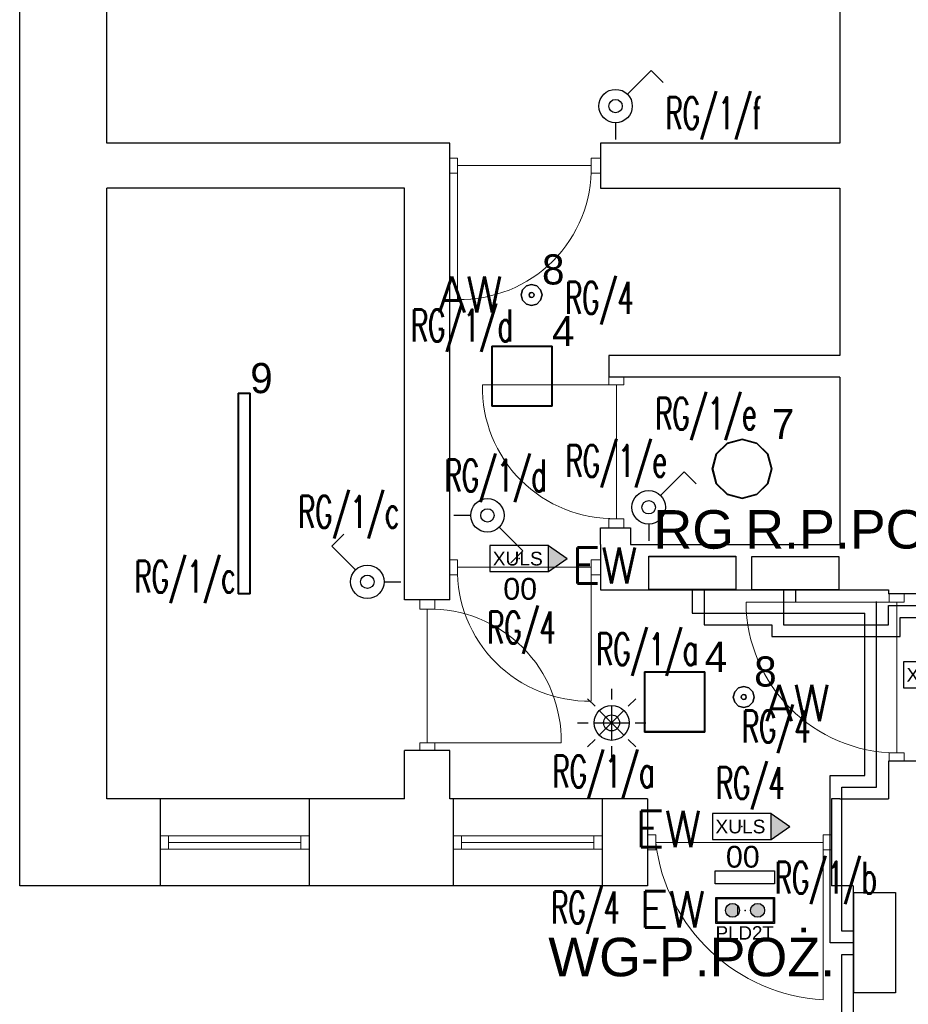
# Model space of a CAD drawing. Header units: millimetres. Extents: x 2260 to 32334, y -33324 to 11762.
# Tile 29 of 79: x 2801 to 3332, y 6674 to 7262. Entities that reach past the tile are written whole.
import ezdxf
from ezdxf.enums import TextEntityAlignment as Align

# ---------------------------------------------------------------- set-up
doc = ezdxf.new("R2010")
doc.units = ezdxf.units.MM
for name, color, linetype in [('_HYBRYD_AW_TERM_AT', 1, 'Continuous'), ('_HYBRYD_EW_AT', 1, 'Continuous'), ('DLX_BLD0_LUM', 142, 'Continuous'), ('DLX_BLD0_LUMKEY_IDX', 142, 'Continuous'), ('DLX_BLD1_LUM', 142, 'Continuous'), ('DLX_BLD1_LUMKEY_IDX', 142, 'Continuous'), ('E_gniazda wtyczkowe i siła', 1, 'Continuous'), ('EL_OS_Adres_Opraw', 7, 'Continuous'), ('EL_OSPRZĘT OŚW.', 142, 'Continuous')]:
    doc.layers.add(name, color=color, linetype=linetype)
doc.layers.add('stolarka', color=3, linetype='Continuous', lineweight=9)
doc.layers.add('ściany nośne', color=1, linetype='Continuous', lineweight=25)
doc.styles.add('ADESK1', font='romans', dxfattribs={"oblique": 15})
doc.styles.add('HYBRYDopis', font='arial.ttf', dxfattribs={"height": 15})
doc.styles.add('KO', font='simplex.shx')
doc.styles.get("Standard").update_dxf_attribs({"font": 'arial.ttf'})
doc.styles.add('TableTextStyle', font='txt')

# ---------------------------------------------------------------- blocks, each defined once
blk = doc.blocks.new('*U9')
at = {"layer": '_HYBRYD_AW_TERM_AT'}
h = blk.add_hatch(color=256, dxfattribs=at)
h.paths.add_polyline_path([(-175, 77.5), (-175, -77.5), (175, -77.5), (175, 77.5)])
h.paths.add_polyline_path([(-168, 70.5), (-168, -70.5), (168, -70.5), (168, 70.5)], flags=16)
h = blk.add_hatch(color=256, dxfattribs=at)
h.dxf.hatch_style = 1
h.paths.add_polyline_path([(-34, 0.4, 1), (-117.4, 0.4, 1)])
h = blk.add_hatch(color=256, dxfattribs=at)
h.dxf.hatch_style = 1
h.paths.add_polyline_path([(116, 0.4, 1), (32.6, 0.4, 1)])
blk.add_line((-43, -25), (-43, 25), dxfattribs=at)
for points in [[(-175, 77.5), (175, 77.5), (175, -77.5), (-175, -77.5)], [(-168, 70.5), (168, 70.5), (168, -70.5), (-168, -70.5)]]:
    blk.add_lwpolyline(points, close=True, dxfattribs=at)
for centre in [(-75.7, 0.4), (74.3, 0.4)]:
    blk.add_circle(centre, 41.7, dxfattribs=at)
blk.add_point((0, 0), dxfattribs=at)
at = {"layer": '_HYBRYD_AW_TERM_AT', "style": 'HYBRYDopis'}
blk.add_text('PLD2T', height=80, dxfattribs=at).set_placement((-176.7, -174.3))
blk = doc.blocks.new('A$C79356FD1')
at = {"ltscale": 0.5}
blk.add_line((0, 0.5, -66), (0, 0, -66), dxfattribs=at)
blk = doc.blocks.new('PIR czujka 360')
at = {"layer": 'DLX_BLD0_LUM', "lineweight": -3}
for p, q in [((321553.3, -700568.2), (321553.3, -700632.1)), ((321454.3, -700673.1), (321409, -700627.9)), ((321553.3, -700667.6), (321553.3, -700876.7)), ((321652.2, -700673.1), (321697.5, -700627.9)), ((321553.3, -700772.1), (321479.3, -700698.2)), ((321553.3, -700772.1), (321627.2, -700698.2)), ((321349.3, -700772.1), (321413.3, -700772.1)), ((321448.7, -700772.1), (321657.8, -700772.1)), ((321553.3, -700772.1), (321479.3, -700846.1)), ((321553.3, -700772.1), (321627.2, -700846.1)), ((321693.2, -700772.1), (321757.2, -700772.1)), ((321454.3, -700871.1), (321409, -700916.3)), ((321652.2, -700871.1), (321697.5, -700916.3)), ((321553.3, -700912.1), (321553.3, -700976.1))]:
    blk.add_line(p, q, dxfattribs=at)
for radius in [104.6, 47.7]:
    blk.add_circle((321553.3, -700772.1), radius, dxfattribs=at)
blk = doc.blocks.new('XULS_AT')
at = {"layer": '_HYBRYD_EW_AT'}
h = blk.add_hatch(color=256, dxfattribs=at)
h.dxf.hatch_style = 1
h.paths.add_polyline_path([(-174.5, -77.5), (-174.5, 77.5), (175.5, 77.5), (175.5, 77.5), (288.4, 0.1), (175.5, -77.5), (175.5, -77.5)])
h.paths.add_polyline_path([(175.5, 77.5), (175.5, 77.5), (-174.5, 77.5), (-174.5, -77.5), (175.5, -77.5)], flags=17)
blk.add_point((0.5, 0))
for p in [(175.5, 77.5), (175.5, -77.5)]:
    blk.add_line(p, (288.4, 0.1), dxfattribs=at)
blk.add_lwpolyline([(175.5, 77.5), (-174.5, 77.5), (-174.5, -77.5), (175.5, -77.5)], close=True, dxfattribs=at)
blk.add_text('XULS', height=81.9, dxfattribs=at).set_placement((-156.8, -41.2))

msp = doc.modelspace()

# ---------------------------------------------------------------- linework, layer by layer
at = {"layer": 'DLX_BLD0_LUM'}
msp.add_lwpolyline([(3217.037, 6753.268), (3252.419, 6753.268), (3252.419, 6745.548), (3217.037, 6745.548)], close=True, dxfattribs=at)
for points in [[(3083.593, 7030.918, 0), (3083.593, 7066.918, 0)], [(3083.593, 7066.918, 0), (3083.593, 7066.918, 0)], [(3083.593, 7066.918, 0), (3083.593, 7030.918, 0)], [(3083.593, 7066.918, 0), (3119.593, 7066.918, 0)], [(3119.593, 7066.918, 0), (3083.593, 7066.918, 0)], [(3083.593, 7066.918, 0), (3083.593, 7066.918, 0)], [(3083.593, 7066.918, 0), (3083.593, 7030.918, 0)], [(3119.593, 7066.918, 0), (3083.593, 7066.918, 0)], [(3083.593, 7030.918, 0), (3083.593, 7066.918, 0)], [(3083.593, 7066.918, 0), (3119.593, 7066.918, 0)], [(3083.843, 7066.668, 0), (3083.843, 7031.168, 0)], [(3119.343, 7066.668, 0), (3083.843, 7066.668, 0)], [(3083.843, 7031.168, 0), (3083.843, 7066.668, 0)], [(3083.843, 7066.668, 0), (3119.343, 7066.668, 0)], [(3119.343, 7031.168, 0), (3119.343, 7066.668, 0)], [(3119.343, 7066.668, 0), (3119.343, 7031.168, 0)], [(3119.593, 7066.918, 0), (3119.593, 7030.918, 0)], [(3119.593, 7030.918, 0), (3119.593, 7066.918, 0)], [(3119.593, 7066.918, 0), (3119.593, 7066.918, 0)], [(3119.593, 7066.918, 0), (3119.593, 7066.918, 0)], [(3119.593, 7030.918, 0), (3119.593, 7066.918, 0)], [(3119.593, 7066.918, 0), (3119.593, 7030.918, 0)], [(2932.023, 6918.78, 0), (2932.023, 7038.78, 0)], [(2932.023, 7038.78, 0), (2932.023, 7038.78, 0)], [(2932.023, 7038.78, 0), (2932.023, 6918.78, 0)], [(2932.023, 7038.78, 0), (2939.223, 7038.78, 0)], [(2939.223, 7038.78, 0), (2932.023, 7038.78, 0)], [(2932.023, 7038.78, 0), (2932.023, 7038.78, 0)], [(2932.023, 7038.78, 0), (2932.023, 6918.78, 0)], [(2939.223, 7038.78, 0), (2932.023, 7038.78, 0)], [(2932.023, 6918.78, 0), (2932.023, 7038.78, 0)], [(2932.023, 7038.78, 0), (2939.223, 7038.78, 0)], [(2932.273, 7038.53, 0), (2932.273, 6919.03, 0)], [(2938.973, 7038.53, 0), (2932.273, 7038.53, 0)], [(2932.273, 6919.03, 0), (2932.273, 7038.53, 0)], [(2932.273, 7038.53, 0), (2938.973, 7038.53, 0)], [(2938.973, 6919.03, 0), (2938.973, 7038.53, 0)], [(2938.973, 7038.53, 0), (2938.973, 6919.03, 0)], [(2939.223, 7038.78, 0), (2939.223, 6918.78, 0)], [(2939.223, 6918.78, 0), (2939.223, 7038.78, 0)], [(2939.223, 7038.78, 0), (2939.223, 7038.78, 0)], [(2939.223, 7038.78, 0), (2939.223, 7038.78, 0)], [(2939.223, 6918.78, 0), (2939.223, 7038.78, 0)], [(2939.223, 7038.78, 0), (2939.223, 6918.78, 0)], [(3119.593, 7030.918, 0), (3083.593, 7030.918, 0)], [(3083.593, 7030.918, 0), (3083.593, 7030.918, 0)], [(3083.593, 7030.918, 0), (3119.593, 7030.918, 0)], [(3083.593, 7030.918, 0), (3083.593, 7030.918, 0)], [(3083.593, 7030.918, 0), (3119.593, 7030.918, 0)], [(3119.593, 7030.918, 0), (3083.593, 7030.918, 0)], [(3083.843, 7031.168, 0), (3119.343, 7031.168, 0)], [(3119.343, 7031.168, 0), (3083.843, 7031.168, 0)], [(3119.593, 7030.918, 0), (3119.593, 7030.918, 0)], [(3119.593, 7030.918, 0), (3119.593, 7030.918, 0)], [(3217.646, 7002.442, 0), (3224.162, 7008.958, 0)], [(3224.162, 7008.958, 0), (3217.646, 7002.442, 0)], [(3224.162, 7008.958, 0), (3217.646, 7002.442, 0)], [(3217.646, 7002.442, 0), (3224.162, 7008.958, 0)], [(3224.287, 7008.741, 0), (3217.863, 7002.318, 0)], [(3217.863, 7002.318, 0), (3224.287, 7008.741, 0)], [(3224.162, 7008.958, 0), (3233.062, 7011.343, 0)], [(3233.062, 7011.343, 0), (3224.162, 7008.958, 0)], [(3233.062, 7011.343, 0), (3224.162, 7008.958, 0)], [(3224.162, 7008.958, 0), (3233.062, 7011.343, 0)], [(3224.162, 7008.958, 0), (3224.162, 7008.958, 0)], [(3224.162, 7008.958, 0), (3224.162, 7008.958, 0)], [(3233.062, 7011.092, 0), (3224.287, 7008.741, 0)], [(3224.287, 7008.741, 0), (3233.062, 7011.092, 0)], [(3233.062, 7011.343, 0), (3233.062, 7011.343, 0)], [(3233.062, 7011.343, 0), (3241.962, 7008.958, 0)], [(3241.962, 7008.958, 0), (3233.062, 7011.343, 0)], [(3233.062, 7011.343, 0), (3233.062, 7011.343, 0)], [(3241.962, 7008.958, 0), (3233.062, 7011.343, 0)], [(3233.062, 7011.343, 0), (3241.962, 7008.958, 0)], [(3241.837, 7008.741, 0), (3233.062, 7011.092, 0)], [(3233.062, 7011.092, 0), (3241.837, 7008.741, 0)], [(3248.26, 7002.318, 0), (3241.837, 7008.741, 0)], [(3241.837, 7008.741, 0), (3248.26, 7002.318, 0)], [(3241.962, 7008.958, 0), (3241.962, 7008.958, 0)], [(3241.962, 7008.958, 0), (3248.477, 7002.442, 0)], [(3248.477, 7002.442, 0), (3241.962, 7008.958, 0)], [(3241.962, 7008.958, 0), (3241.962, 7008.958, 0)], [(3248.477, 7002.442, 0), (3241.962, 7008.958, 0)], [(3241.962, 7008.958, 0), (3248.477, 7002.442, 0)], [(3215.262, 6993.542, 0), (3217.646, 7002.442, 0)], [(3217.646, 7002.442, 0), (3215.262, 6993.542, 0)], [(3217.646, 7002.442, 0), (3215.262, 6993.542, 0)], [(3215.262, 6993.542, 0), (3217.646, 7002.442, 0)], [(3217.863, 7002.318, 0), (3215.512, 6993.542, 0)], [(3215.512, 6993.542, 0), (3217.863, 7002.318, 0)], [(3217.646, 7002.442, 0), (3217.646, 7002.442, 0)], [(3217.646, 7002.442, 0), (3217.646, 7002.442, 0)], [(3250.612, 6993.542, 0), (3248.26, 7002.318, 0)], [(3248.26, 7002.318, 0), (3250.612, 6993.542, 0)], [(3248.477, 7002.442, 0), (3248.477, 7002.442, 0)], [(3248.477, 7002.442, 0), (3250.862, 6993.542, 0)], [(3250.862, 6993.542, 0), (3248.477, 7002.442, 0)], [(3248.477, 7002.442, 0), (3248.477, 7002.442, 0)], [(3250.862, 6993.542, 0), (3248.477, 7002.442, 0)], [(3248.477, 7002.442, 0), (3250.862, 6993.542, 0)], [(3217.646, 6984.643, 0), (3215.262, 6993.542, 0)], [(3215.262, 6993.542, 0), (3215.262, 6993.542, 0)], [(3215.262, 6993.542, 0), (3217.646, 6984.643, 0)], [(3215.262, 6993.542, 0), (3215.262, 6993.542, 0)], [(3215.262, 6993.542, 0), (3217.646, 6984.643, 0)], [(3217.646, 6984.643, 0), (3215.262, 6993.542, 0)], [(3215.512, 6993.542, 0), (3217.863, 6984.767, 0)], [(3217.863, 6984.767, 0), (3215.512, 6993.542, 0)], [(3248.26, 6984.767, 0), (3250.612, 6993.542, 0)], [(3250.612, 6993.542, 0), (3248.26, 6984.767, 0)], [(3250.862, 6993.542, 0), (3248.477, 6984.643, 0)], [(3248.477, 6984.643, 0), (3250.862, 6993.542, 0)], [(3248.477, 6984.643, 0), (3250.862, 6993.542, 0)], [(3250.862, 6993.542, 0), (3248.477, 6984.643, 0)], [(3250.862, 6993.542, 0), (3250.862, 6993.542, 0)], [(3250.862, 6993.542, 0), (3250.862, 6993.542, 0)], [(3224.162, 6978.127, 0), (3217.646, 6984.643, 0)], [(3217.646, 6984.643, 0), (3217.646, 6984.643, 0)], [(3217.646, 6984.643, 0), (3224.162, 6978.127, 0)], [(3217.646, 6984.643, 0), (3217.646, 6984.643, 0)], [(3217.646, 6984.643, 0), (3224.162, 6978.127, 0)], [(3224.162, 6978.127, 0), (3217.646, 6984.643, 0)], [(3217.863, 6984.767, 0), (3224.287, 6978.344, 0)], [(3224.287, 6978.344, 0), (3217.863, 6984.767, 0)], [(3241.837, 6978.344, 0), (3248.26, 6984.767, 0)], [(3248.26, 6984.767, 0), (3241.837, 6978.344, 0)], [(3248.477, 6984.643, 0), (3241.962, 6978.127, 0)], [(3241.962, 6978.127, 0), (3248.477, 6984.643, 0)], [(3241.962, 6978.127, 0), (3248.477, 6984.643, 0)], [(3248.477, 6984.643, 0), (3241.962, 6978.127, 0)], [(3248.477, 6984.643, 0), (3248.477, 6984.643, 0)], [(3248.477, 6984.643, 0), (3248.477, 6984.643, 0)], [(3233.062, 6975.742, 0), (3224.162, 6978.127, 0)], [(3224.162, 6978.127, 0), (3224.162, 6978.127, 0)], [(3224.162, 6978.127, 0), (3233.062, 6975.742, 0)], [(3224.162, 6978.127, 0), (3224.162, 6978.127, 0)], [(3224.162, 6978.127, 0), (3233.062, 6975.742, 0)], [(3233.062, 6975.742, 0), (3224.162, 6978.127, 0)], [(3224.287, 6978.344, 0), (3233.062, 6975.992, 0)], [(3233.062, 6975.992, 0), (3224.287, 6978.344, 0)], [(3233.062, 6975.992, 0), (3241.837, 6978.344, 0)], [(3241.837, 6978.344, 0), (3233.062, 6975.992, 0)], [(3241.962, 6978.127, 0), (3233.062, 6975.742, 0)], [(3233.062, 6975.742, 0), (3241.962, 6978.127, 0)], [(3233.062, 6975.742, 0), (3241.962, 6978.127, 0)], [(3241.962, 6978.127, 0), (3233.062, 6975.742, 0)], [(3233.062, 6975.742, 0), (3233.062, 6975.742, 0)], [(3233.062, 6975.742, 0), (3233.062, 6975.742, 0)], [(3241.962, 6978.127, 0), (3241.962, 6978.127, 0)], [(3241.962, 6978.127, 0), (3241.962, 6978.127, 0)], [(2939.223, 6918.78, 0), (2932.023, 6918.78, 0)], [(2932.023, 6918.78, 0), (2932.023, 6918.78, 0)], [(2932.023, 6918.78, 0), (2939.223, 6918.78, 0)], [(2932.023, 6918.78, 0), (2932.023, 6918.78, 0)], [(2932.023, 6918.78, 0), (2939.223, 6918.78, 0)], [(2939.223, 6918.78, 0), (2932.023, 6918.78, 0)], [(2932.273, 6919.03, 0), (2938.973, 6919.03, 0)], [(2938.973, 6919.03, 0), (2932.273, 6919.03, 0)], [(2939.223, 6918.78, 0), (2939.223, 6918.78, 0)], [(2939.223, 6918.78, 0), (2939.223, 6918.78, 0)], [(3174.781, 6836.218, 0), (3174.781, 6872.218, 0)], [(3174.781, 6872.218, 0), (3174.781, 6872.218, 0)], [(3174.781, 6872.218, 0), (3174.781, 6836.218, 0)], [(3174.781, 6872.218, 0), (3210.781, 6872.218, 0)], [(3210.781, 6872.218, 0), (3174.781, 6872.218, 0)], [(3174.781, 6872.218, 0), (3174.781, 6872.218, 0)], [(3174.781, 6872.218, 0), (3174.781, 6836.218, 0)], [(3210.781, 6872.218, 0), (3174.781, 6872.218, 0)], [(3174.781, 6836.218, 0), (3174.781, 6872.218, 0)], [(3174.781, 6872.218, 0), (3210.781, 6872.218, 0)], [(3175.031, 6871.968, 0), (3175.031, 6836.468, 0)], [(3210.531, 6871.968, 0), (3175.031, 6871.968, 0)], [(3175.031, 6836.468, 0), (3175.031, 6871.968, 0)], [(3175.031, 6871.968, 0), (3210.531, 6871.968, 0)], [(3210.531, 6836.468, 0), (3210.531, 6871.968, 0)], [(3210.531, 6871.968, 0), (3210.531, 6836.468, 0)], [(3210.781, 6872.218, 0), (3210.781, 6836.218, 0)], [(3210.781, 6836.218, 0), (3210.781, 6872.218, 0)], [(3210.781, 6872.218, 0), (3210.781, 6872.218, 0)], [(3210.781, 6872.218, 0), (3210.781, 6872.218, 0)], [(3210.781, 6836.218, 0), (3210.781, 6872.218, 0)], [(3210.781, 6872.218, 0), (3210.781, 6836.218, 0)], [(3210.781, 6836.218, 0), (3174.781, 6836.218, 0)], [(3174.781, 6836.218, 0), (3174.781, 6836.218, 0)], [(3174.781, 6836.218, 0), (3210.781, 6836.218, 0)], [(3174.781, 6836.218, 0), (3174.781, 6836.218, 0)], [(3174.781, 6836.218, 0), (3210.781, 6836.218, 0)], [(3210.781, 6836.218, 0), (3174.781, 6836.218, 0)], [(3175.031, 6836.468, 0), (3210.531, 6836.468, 0)], [(3210.531, 6836.468, 0), (3175.031, 6836.468, 0)], [(3210.781, 6836.218, 0), (3210.781, 6836.218, 0)], [(3210.781, 6836.218, 0), (3210.781, 6836.218, 0)]]:
    msp.add_polyline3d(points, dxfattribs=at)
at = {"layer": 'DLX_BLD1_LUM'}
for points in [[(3101.888, 7100.591, 0), (3104.176, 7102.879, 0)], [(3104.176, 7102.879, 0), (3101.888, 7100.591, 0)], [(3104.176, 7102.879, 0), (3101.888, 7100.591, 0)], [(3101.888, 7100.591, 0), (3104.176, 7102.879, 0)], [(3101.888, 7100.591, 0), (3104.176, 7102.879, 0)], [(3104.176, 7102.879, 0), (3101.888, 7100.591, 0)], [(3104.176, 7102.879, 0), (3101.888, 7100.591, 0)], [(3101.888, 7100.591, 0), (3104.176, 7102.879, 0)], [(3104.176, 7102.879, 0), (3107.301, 7103.716, 0)], [(3107.301, 7103.716, 0), (3104.176, 7102.879, 0)], [(3107.301, 7103.716, 0), (3104.176, 7102.879, 0)], [(3104.176, 7102.879, 0), (3107.301, 7103.716, 0)], [(3104.176, 7102.879, 0), (3107.301, 7103.716, 0)], [(3107.301, 7103.716, 0), (3104.176, 7102.879, 0)], [(3107.301, 7103.716, 0), (3104.176, 7102.879, 0)], [(3104.176, 7102.879, 0), (3107.301, 7103.716, 0)], [(3104.176, 7102.879, 0), (3104.176, 7102.879, 0)], [(3104.176, 7102.879, 0), (3104.176, 7102.879, 0)], [(3104.176, 7102.879, 0), (3104.176, 7102.879, 0)], [(3104.176, 7102.879, 0), (3104.176, 7102.879, 0)], [(3107.301, 7103.716, 0), (3107.301, 7103.716, 0)], [(3107.301, 7103.716, 0), (3110.426, 7102.879, 0)], [(3110.426, 7102.879, 0), (3107.301, 7103.716, 0)], [(3107.301, 7103.716, 0), (3107.301, 7103.716, 0)], [(3110.426, 7102.879, 0), (3107.301, 7103.716, 0)], [(3107.301, 7103.716, 0), (3110.426, 7102.879, 0)], [(3107.301, 7103.716, 0), (3107.301, 7103.716, 0)], [(3107.301, 7103.716, 0), (3110.426, 7102.879, 0)], [(3110.426, 7102.879, 0), (3107.301, 7103.716, 0)], [(3107.301, 7103.716, 0), (3107.301, 7103.716, 0)], [(3110.426, 7102.879, 0), (3107.301, 7103.716, 0)], [(3107.301, 7103.716, 0), (3110.426, 7102.879, 0)], [(3110.426, 7102.879, 0), (3110.426, 7102.879, 0)], [(3110.426, 7102.879, 0), (3112.713, 7100.591, 0)], [(3112.713, 7100.591, 0), (3110.426, 7102.879, 0)], [(3110.426, 7102.879, 0), (3110.426, 7102.879, 0)], [(3112.713, 7100.591, 0), (3110.426, 7102.879, 0)], [(3110.426, 7102.879, 0), (3112.713, 7100.591, 0)], [(3110.426, 7102.879, 0), (3110.426, 7102.879, 0)], [(3110.426, 7102.879, 0), (3112.713, 7100.591, 0)], [(3112.713, 7100.591, 0), (3110.426, 7102.879, 0)], [(3110.426, 7102.879, 0), (3110.426, 7102.879, 0)], [(3112.713, 7100.591, 0), (3110.426, 7102.879, 0)], [(3110.426, 7102.879, 0), (3112.713, 7100.591, 0)], [(3101.051, 7097.466, 0), (3101.888, 7100.591, 0)], [(3101.888, 7100.591, 0), (3101.051, 7097.466, 0)], [(3101.888, 7100.591, 0), (3101.051, 7097.466, 0)], [(3101.051, 7097.466, 0), (3101.888, 7100.591, 0)], [(3101.051, 7097.466, 0), (3101.888, 7100.591, 0)], [(3101.888, 7100.591, 0), (3101.051, 7097.466, 0)], [(3101.888, 7100.591, 0), (3101.051, 7097.466, 0)], [(3101.051, 7097.466, 0), (3101.888, 7100.591, 0)], [(3101.888, 7094.341, 0), (3101.051, 7097.466, 0)], [(3101.051, 7097.466, 0), (3101.051, 7097.466, 0)], [(3101.051, 7097.466, 0), (3101.888, 7094.341, 0)], [(3101.051, 7097.466, 0), (3101.051, 7097.466, 0)], [(3101.051, 7097.466, 0), (3101.888, 7094.341, 0)], [(3101.888, 7094.341, 0), (3101.051, 7097.466, 0)], [(3101.888, 7094.341, 0), (3101.051, 7097.466, 0)], [(3101.051, 7097.466, 0), (3101.051, 7097.466, 0)], [(3101.051, 7097.466, 0), (3101.888, 7094.341, 0)], [(3101.051, 7097.466, 0), (3101.051, 7097.466, 0)], [(3101.051, 7097.466, 0), (3101.888, 7094.341, 0)], [(3101.888, 7094.341, 0), (3101.051, 7097.466, 0)], [(3101.888, 7100.591, 0), (3101.888, 7100.591, 0)], [(3101.888, 7100.591, 0), (3101.888, 7100.591, 0)], [(3101.888, 7100.591, 0), (3101.888, 7100.591, 0)], [(3101.888, 7100.591, 0), (3101.888, 7100.591, 0)], [(3106.001, 7098.216, 0), (3105.801, 7097.466, 0)], [(3105.801, 7097.466, 0), (3106.001, 7098.216, 0)], [(3106.001, 7098.216, 0), (3105.801, 7097.466, 0)], [(3105.801, 7097.466, 0), (3106.001, 7098.216, 0)], [(3105.801, 7097.466, 0), (3106.001, 7096.716, 0)], [(3106.001, 7096.716, 0), (3105.801, 7097.466, 0)], [(3105.801, 7097.466, 0), (3106.001, 7096.716, 0)], [(3106.001, 7096.716, 0), (3105.801, 7097.466, 0)], [(3106.551, 7098.765, 0), (3106.001, 7098.216, 0)], [(3106.001, 7098.216, 0), (3106.551, 7098.765, 0)], [(3106.551, 7098.765, 0), (3106.001, 7098.216, 0)], [(3106.001, 7098.216, 0), (3106.551, 7098.765, 0)], [(3107.301, 7098.966, 0), (3106.551, 7098.765, 0)], [(3106.551, 7098.765, 0), (3107.301, 7098.966, 0)], [(3107.301, 7098.966, 0), (3106.551, 7098.765, 0)], [(3106.551, 7098.765, 0), (3107.301, 7098.966, 0)], [(3108.051, 7098.765, 0), (3107.301, 7098.966, 0)], [(3107.301, 7098.966, 0), (3108.051, 7098.765, 0)], [(3108.051, 7098.765, 0), (3107.301, 7098.966, 0)], [(3107.301, 7098.966, 0), (3108.051, 7098.765, 0)], [(3108.6, 7098.216, 0), (3108.051, 7098.765, 0)], [(3108.051, 7098.765, 0), (3108.6, 7098.216, 0)], [(3108.6, 7098.216, 0), (3108.051, 7098.765, 0)], [(3108.051, 7098.765, 0), (3108.6, 7098.216, 0)], [(3108.801, 7097.466, 0), (3108.6, 7098.216, 0)], [(3108.6, 7098.216, 0), (3108.801, 7097.466, 0)], [(3108.801, 7097.466, 0), (3108.6, 7098.216, 0)], [(3108.6, 7098.216, 0), (3108.801, 7097.466, 0)], [(3108.6, 7096.716, 0), (3108.801, 7097.466, 0)], [(3108.801, 7097.466, 0), (3108.6, 7096.716, 0)], [(3108.6, 7096.716, 0), (3108.801, 7097.466, 0)], [(3108.801, 7097.466, 0), (3108.6, 7096.716, 0)], [(3112.713, 7100.591, 0), (3112.713, 7100.591, 0)], [(3112.713, 7100.591, 0), (3113.551, 7097.466, 0)], [(3113.551, 7097.466, 0), (3112.713, 7100.591, 0)], [(3112.713, 7100.591, 0), (3112.713, 7100.591, 0)], [(3113.551, 7097.466, 0), (3112.713, 7100.591, 0)], [(3112.713, 7100.591, 0), (3113.551, 7097.466, 0)], [(3112.713, 7100.591, 0), (3112.713, 7100.591, 0)], [(3112.713, 7100.591, 0), (3113.551, 7097.466, 0)], [(3113.551, 7097.466, 0), (3112.713, 7100.591, 0)], [(3112.713, 7100.591, 0), (3112.713, 7100.591, 0)], [(3113.551, 7097.466, 0), (3112.713, 7100.591, 0)], [(3112.713, 7100.591, 0), (3113.551, 7097.466, 0)], [(3113.551, 7097.466, 0), (3112.713, 7094.341, 0)], [(3112.713, 7094.341, 0), (3113.551, 7097.466, 0)], [(3112.713, 7094.341, 0), (3113.551, 7097.466, 0)], [(3113.551, 7097.466, 0), (3112.713, 7094.341, 0)], [(3113.551, 7097.466, 0), (3112.713, 7094.341, 0)], [(3112.713, 7094.341, 0), (3113.551, 7097.466, 0)], [(3112.713, 7094.341, 0), (3113.551, 7097.466, 0)], [(3113.551, 7097.466, 0), (3112.713, 7094.341, 0)], [(3113.551, 7097.466, 0), (3113.551, 7097.466, 0)], [(3113.551, 7097.466, 0), (3113.551, 7097.466, 0)], [(3113.551, 7097.466, 0), (3113.551, 7097.466, 0)], [(3113.551, 7097.466, 0), (3113.551, 7097.466, 0)], [(3104.176, 7092.054, 0), (3101.888, 7094.341, 0)], [(3101.888, 7094.341, 0), (3101.888, 7094.341, 0)], [(3101.888, 7094.341, 0), (3104.176, 7092.054, 0)], [(3101.888, 7094.341, 0), (3101.888, 7094.341, 0)], [(3101.888, 7094.341, 0), (3104.176, 7092.054, 0)], [(3104.176, 7092.054, 0), (3101.888, 7094.341, 0)], [(3104.176, 7092.054, 0), (3101.888, 7094.341, 0)], [(3101.888, 7094.341, 0), (3101.888, 7094.341, 0)], [(3101.888, 7094.341, 0), (3104.176, 7092.054, 0)], [(3101.888, 7094.341, 0), (3101.888, 7094.341, 0)], [(3101.888, 7094.341, 0), (3104.176, 7092.054, 0)], [(3104.176, 7092.054, 0), (3101.888, 7094.341, 0)], [(3107.301, 7091.216, 0), (3104.176, 7092.054, 0)], [(3104.176, 7092.054, 0), (3104.176, 7092.054, 0)], [(3104.176, 7092.054, 0), (3107.301, 7091.216, 0)], [(3104.176, 7092.054, 0), (3104.176, 7092.054, 0)], [(3104.176, 7092.054, 0), (3107.301, 7091.216, 0)], [(3107.301, 7091.216, 0), (3104.176, 7092.054, 0)], [(3107.301, 7091.216, 0), (3104.176, 7092.054, 0)], [(3104.176, 7092.054, 0), (3104.176, 7092.054, 0)], [(3104.176, 7092.054, 0), (3107.301, 7091.216, 0)], [(3104.176, 7092.054, 0), (3104.176, 7092.054, 0)], [(3104.176, 7092.054, 0), (3107.301, 7091.216, 0)], [(3107.301, 7091.216, 0), (3104.176, 7092.054, 0)], [(3106.001, 7096.716, 0), (3106.551, 7096.167, 0)], [(3106.551, 7096.167, 0), (3106.001, 7096.716, 0)], [(3106.001, 7096.716, 0), (3106.551, 7096.167, 0)], [(3106.551, 7096.167, 0), (3106.001, 7096.716, 0)], [(3106.551, 7096.167, 0), (3107.301, 7095.966, 0)], [(3107.301, 7095.966, 0), (3106.551, 7096.167, 0)], [(3106.551, 7096.167, 0), (3107.301, 7095.966, 0)], [(3107.301, 7095.966, 0), (3106.551, 7096.167, 0)], [(3107.301, 7095.966, 0), (3108.051, 7096.167, 0)], [(3108.051, 7096.167, 0), (3107.301, 7095.966, 0)], [(3107.301, 7095.966, 0), (3108.051, 7096.167, 0)], [(3108.051, 7096.167, 0), (3107.301, 7095.966, 0)], [(3110.426, 7092.054, 0), (3107.301, 7091.216, 0)], [(3107.301, 7091.216, 0), (3110.426, 7092.054, 0)], [(3107.301, 7091.216, 0), (3110.426, 7092.054, 0)], [(3110.426, 7092.054, 0), (3107.301, 7091.216, 0)], [(3110.426, 7092.054, 0), (3107.301, 7091.216, 0)], [(3107.301, 7091.216, 0), (3110.426, 7092.054, 0)], [(3107.301, 7091.216, 0), (3110.426, 7092.054, 0)], [(3110.426, 7092.054, 0), (3107.301, 7091.216, 0)], [(3107.301, 7091.216, 0), (3107.301, 7091.216, 0)], [(3107.301, 7091.216, 0), (3107.301, 7091.216, 0)], [(3107.301, 7091.216, 0), (3107.301, 7091.216, 0)], [(3107.301, 7091.216, 0), (3107.301, 7091.216, 0)], [(3108.051, 7096.167, 0), (3108.6, 7096.716, 0)], [(3108.6, 7096.716, 0), (3108.051, 7096.167, 0)], [(3108.051, 7096.167, 0), (3108.6, 7096.716, 0)], [(3108.6, 7096.716, 0), (3108.051, 7096.167, 0)], [(3112.713, 7094.341, 0), (3110.426, 7092.054, 0)], [(3110.426, 7092.054, 0), (3112.713, 7094.341, 0)], [(3110.426, 7092.054, 0), (3112.713, 7094.341, 0)], [(3112.713, 7094.341, 0), (3110.426, 7092.054, 0)], [(3112.713, 7094.341, 0), (3110.426, 7092.054, 0)], [(3110.426, 7092.054, 0), (3112.713, 7094.341, 0)], [(3110.426, 7092.054, 0), (3112.713, 7094.341, 0)], [(3112.713, 7094.341, 0), (3110.426, 7092.054, 0)], [(3110.426, 7092.054, 0), (3110.426, 7092.054, 0)], [(3110.426, 7092.054, 0), (3110.426, 7092.054, 0)], [(3110.426, 7092.054, 0), (3110.426, 7092.054, 0)], [(3110.426, 7092.054, 0), (3110.426, 7092.054, 0)], [(3112.713, 7094.341, 0), (3112.713, 7094.341, 0)], [(3112.713, 7094.341, 0), (3112.713, 7094.341, 0)], [(3112.713, 7094.341, 0), (3112.713, 7094.341, 0)], [(3112.713, 7094.341, 0), (3112.713, 7094.341, 0)], [(3228.666, 6860.303, 0), (3230.954, 6862.591, 0)], [(3230.954, 6862.591, 0), (3228.666, 6860.303, 0)], [(3230.954, 6862.591, 0), (3228.666, 6860.303, 0)], [(3228.666, 6860.303, 0), (3230.954, 6862.591, 0)], [(3228.666, 6860.303, 0), (3230.954, 6862.591, 0)], [(3230.954, 6862.591, 0), (3228.666, 6860.303, 0)], [(3230.954, 6862.591, 0), (3228.666, 6860.303, 0)], [(3228.666, 6860.303, 0), (3230.954, 6862.591, 0)], [(3230.954, 6862.591, 0), (3234.079, 6863.428, 0)], [(3234.079, 6863.428, 0), (3230.954, 6862.591, 0)], [(3234.079, 6863.428, 0), (3230.954, 6862.591, 0)], [(3230.954, 6862.591, 0), (3234.079, 6863.428, 0)], [(3230.954, 6862.591, 0), (3234.079, 6863.428, 0)], [(3234.079, 6863.428, 0), (3230.954, 6862.591, 0)], [(3234.079, 6863.428, 0), (3230.954, 6862.591, 0)], [(3230.954, 6862.591, 0), (3234.079, 6863.428, 0)], [(3230.954, 6862.591, 0), (3230.954, 6862.591, 0)], [(3230.954, 6862.591, 0), (3230.954, 6862.591, 0)], [(3230.954, 6862.591, 0), (3230.954, 6862.591, 0)], [(3230.954, 6862.591, 0), (3230.954, 6862.591, 0)], [(3234.079, 6863.428, 0), (3234.079, 6863.428, 0)], [(3234.079, 6863.428, 0), (3237.204, 6862.591, 0)], [(3237.204, 6862.591, 0), (3234.079, 6863.428, 0)], [(3234.079, 6863.428, 0), (3234.079, 6863.428, 0)], [(3237.204, 6862.591, 0), (3234.079, 6863.428, 0)], [(3234.079, 6863.428, 0), (3237.204, 6862.591, 0)], [(3234.079, 6863.428, 0), (3234.079, 6863.428, 0)], [(3234.079, 6863.428, 0), (3237.204, 6862.591, 0)], [(3237.204, 6862.591, 0), (3234.079, 6863.428, 0)], [(3234.079, 6863.428, 0), (3234.079, 6863.428, 0)], [(3237.204, 6862.591, 0), (3234.079, 6863.428, 0)], [(3234.079, 6863.428, 0), (3237.204, 6862.591, 0)], [(3237.204, 6862.591, 0), (3237.204, 6862.591, 0)], [(3237.204, 6862.591, 0), (3239.491, 6860.303, 0)], [(3239.491, 6860.303, 0), (3237.204, 6862.591, 0)], [(3237.204, 6862.591, 0), (3237.204, 6862.591, 0)], [(3239.491, 6860.303, 0), (3237.204, 6862.591, 0)], [(3237.204, 6862.591, 0), (3239.491, 6860.303, 0)], [(3237.204, 6862.591, 0), (3237.204, 6862.591, 0)], [(3237.204, 6862.591, 0), (3239.491, 6860.303, 0)], [(3239.491, 6860.303, 0), (3237.204, 6862.591, 0)], [(3237.204, 6862.591, 0), (3237.204, 6862.591, 0)], [(3239.491, 6860.303, 0), (3237.204, 6862.591, 0)], [(3237.204, 6862.591, 0), (3239.491, 6860.303, 0)], [(3227.829, 6857.178, 0), (3228.666, 6860.303, 0)], [(3228.666, 6860.303, 0), (3227.829, 6857.178, 0)], [(3228.666, 6860.303, 0), (3227.829, 6857.178, 0)], [(3227.829, 6857.178, 0), (3228.666, 6860.303, 0)], [(3227.829, 6857.178, 0), (3228.666, 6860.303, 0)], [(3228.666, 6860.303, 0), (3227.829, 6857.178, 0)], [(3228.666, 6860.303, 0), (3227.829, 6857.178, 0)], [(3227.829, 6857.178, 0), (3228.666, 6860.303, 0)], [(3228.666, 6854.053, 0), (3227.829, 6857.178, 0)], [(3227.829, 6857.178, 0), (3227.829, 6857.178, 0)], [(3227.829, 6857.178, 0), (3228.666, 6854.053, 0)], [(3227.829, 6857.178, 0), (3227.829, 6857.178, 0)], [(3227.829, 6857.178, 0), (3228.666, 6854.053, 0)], [(3228.666, 6854.053, 0), (3227.829, 6857.178, 0)], [(3228.666, 6854.053, 0), (3227.829, 6857.178, 0)], [(3227.829, 6857.178, 0), (3227.829, 6857.178, 0)], [(3227.829, 6857.178, 0), (3228.666, 6854.053, 0)], [(3227.829, 6857.178, 0), (3227.829, 6857.178, 0)], [(3227.829, 6857.178, 0), (3228.666, 6854.053, 0)], [(3228.666, 6854.053, 0), (3227.829, 6857.178, 0)], [(3228.666, 6860.303, 0), (3228.666, 6860.303, 0)], [(3228.666, 6860.303, 0), (3228.666, 6860.303, 0)], [(3228.666, 6860.303, 0), (3228.666, 6860.303, 0)], [(3228.666, 6860.303, 0), (3228.666, 6860.303, 0)], [(3232.779, 6857.928, 0), (3232.579, 6857.178, 0)], [(3232.579, 6857.178, 0), (3232.779, 6857.928, 0)], [(3232.779, 6857.928, 0), (3232.579, 6857.178, 0)], [(3232.579, 6857.178, 0), (3232.779, 6857.928, 0)], [(3232.579, 6857.178, 0), (3232.779, 6856.428, 0)], [(3232.779, 6856.428, 0), (3232.579, 6857.178, 0)], [(3232.579, 6857.178, 0), (3232.779, 6856.428, 0)], [(3232.779, 6856.428, 0), (3232.579, 6857.178, 0)], [(3233.329, 6858.477, 0), (3232.779, 6857.928, 0)], [(3232.779, 6857.928, 0), (3233.329, 6858.477, 0)], [(3233.329, 6858.477, 0), (3232.779, 6857.928, 0)], [(3232.779, 6857.928, 0), (3233.329, 6858.477, 0)], [(3232.779, 6856.428, 0), (3233.329, 6855.879, 0)], [(3233.329, 6855.879, 0), (3232.779, 6856.428, 0)], [(3232.779, 6856.428, 0), (3233.329, 6855.879, 0)], [(3233.329, 6855.879, 0), (3232.779, 6856.428, 0)], [(3234.079, 6858.678, 0), (3233.329, 6858.477, 0)], [(3233.329, 6858.477, 0), (3234.079, 6858.678, 0)], [(3234.079, 6858.678, 0), (3233.329, 6858.477, 0)], [(3233.329, 6858.477, 0), (3234.079, 6858.678, 0)], [(3233.329, 6855.879, 0), (3234.079, 6855.678, 0)], [(3234.079, 6855.678, 0), (3233.329, 6855.879, 0)], [(3233.329, 6855.879, 0), (3234.079, 6855.678, 0)], [(3234.079, 6855.678, 0), (3233.329, 6855.879, 0)], [(3234.829, 6858.477, 0), (3234.079, 6858.678, 0)], [(3234.079, 6858.678, 0), (3234.829, 6858.477, 0)], [(3234.829, 6858.477, 0), (3234.079, 6858.678, 0)], [(3234.079, 6858.678, 0), (3234.829, 6858.477, 0)], [(3234.079, 6855.678, 0), (3234.829, 6855.879, 0)], [(3234.829, 6855.879, 0), (3234.079, 6855.678, 0)], [(3234.079, 6855.678, 0), (3234.829, 6855.879, 0)], [(3234.829, 6855.879, 0), (3234.079, 6855.678, 0)], [(3235.378, 6857.928, 0), (3234.829, 6858.477, 0)], [(3234.829, 6858.477, 0), (3235.378, 6857.928, 0)], [(3235.378, 6857.928, 0), (3234.829, 6858.477, 0)], [(3234.829, 6858.477, 0), (3235.378, 6857.928, 0)], [(3234.829, 6855.879, 0), (3235.378, 6856.428, 0)], [(3235.378, 6856.428, 0), (3234.829, 6855.879, 0)], [(3234.829, 6855.879, 0), (3235.378, 6856.428, 0)], [(3235.378, 6856.428, 0), (3234.829, 6855.879, 0)], [(3235.579, 6857.178, 0), (3235.378, 6857.928, 0)], [(3235.378, 6857.928, 0), (3235.579, 6857.178, 0)], [(3235.579, 6857.178, 0), (3235.378, 6857.928, 0)], [(3235.378, 6857.928, 0), (3235.579, 6857.178, 0)], [(3235.378, 6856.428, 0), (3235.579, 6857.178, 0)], [(3235.579, 6857.178, 0), (3235.378, 6856.428, 0)], [(3235.378, 6856.428, 0), (3235.579, 6857.178, 0)], [(3235.579, 6857.178, 0), (3235.378, 6856.428, 0)], [(3239.491, 6860.303, 0), (3239.491, 6860.303, 0)], [(3239.491, 6860.303, 0), (3240.329, 6857.178, 0)], [(3240.329, 6857.178, 0), (3239.491, 6860.303, 0)], [(3239.491, 6860.303, 0), (3239.491, 6860.303, 0)], [(3240.329, 6857.178, 0), (3239.491, 6860.303, 0)], [(3239.491, 6860.303, 0), (3240.329, 6857.178, 0)], [(3239.491, 6860.303, 0), (3239.491, 6860.303, 0)], [(3239.491, 6860.303, 0), (3240.329, 6857.178, 0)], [(3240.329, 6857.178, 0), (3239.491, 6860.303, 0)], [(3239.491, 6860.303, 0), (3239.491, 6860.303, 0)], [(3240.329, 6857.178, 0), (3239.491, 6860.303, 0)], [(3239.491, 6860.303, 0), (3240.329, 6857.178, 0)], [(3240.329, 6857.178, 0), (3239.491, 6854.053, 0)], [(3239.491, 6854.053, 0), (3240.329, 6857.178, 0)], [(3239.491, 6854.053, 0), (3240.329, 6857.178, 0)], [(3240.329, 6857.178, 0), (3239.491, 6854.053, 0)], [(3240.329, 6857.178, 0), (3239.491, 6854.053, 0)], [(3239.491, 6854.053, 0), (3240.329, 6857.178, 0)], [(3239.491, 6854.053, 0), (3240.329, 6857.178, 0)], [(3240.329, 6857.178, 0), (3239.491, 6854.053, 0)], [(3240.329, 6857.178, 0), (3240.329, 6857.178, 0)], [(3240.329, 6857.178, 0), (3240.329, 6857.178, 0)], [(3240.329, 6857.178, 0), (3240.329, 6857.178, 0)], [(3240.329, 6857.178, 0), (3240.329, 6857.178, 0)], [(3230.954, 6851.765, 0), (3228.666, 6854.053, 0)], [(3228.666, 6854.053, 0), (3228.666, 6854.053, 0)], [(3228.666, 6854.053, 0), (3230.954, 6851.765, 0)], [(3228.666, 6854.053, 0), (3228.666, 6854.053, 0)], [(3228.666, 6854.053, 0), (3230.954, 6851.765, 0)], [(3230.954, 6851.765, 0), (3228.666, 6854.053, 0)], [(3230.954, 6851.765, 0), (3228.666, 6854.053, 0)], [(3228.666, 6854.053, 0), (3228.666, 6854.053, 0)], [(3228.666, 6854.053, 0), (3230.954, 6851.765, 0)], [(3228.666, 6854.053, 0), (3228.666, 6854.053, 0)], [(3228.666, 6854.053, 0), (3230.954, 6851.765, 0)], [(3230.954, 6851.765, 0), (3228.666, 6854.053, 0)], [(3234.079, 6850.928, 0), (3230.954, 6851.765, 0)], [(3230.954, 6851.765, 0), (3230.954, 6851.765, 0)], [(3230.954, 6851.765, 0), (3234.079, 6850.928, 0)], [(3230.954, 6851.765, 0), (3230.954, 6851.765, 0)], [(3230.954, 6851.765, 0), (3234.079, 6850.928, 0)], [(3234.079, 6850.928, 0), (3230.954, 6851.765, 0)], [(3234.079, 6850.928, 0), (3230.954, 6851.765, 0)], [(3230.954, 6851.765, 0), (3230.954, 6851.765, 0)], [(3230.954, 6851.765, 0), (3234.079, 6850.928, 0)], [(3230.954, 6851.765, 0), (3230.954, 6851.765, 0)], [(3230.954, 6851.765, 0), (3234.079, 6850.928, 0)], [(3234.079, 6850.928, 0), (3230.954, 6851.765, 0)], [(3237.204, 6851.765, 0), (3234.079, 6850.928, 0)], [(3234.079, 6850.928, 0), (3237.204, 6851.765, 0)], [(3234.079, 6850.928, 0), (3237.204, 6851.765, 0)], [(3237.204, 6851.765, 0), (3234.079, 6850.928, 0)], [(3237.204, 6851.765, 0), (3234.079, 6850.928, 0)], [(3234.079, 6850.928, 0), (3237.204, 6851.765, 0)], [(3234.079, 6850.928, 0), (3237.204, 6851.765, 0)], [(3237.204, 6851.765, 0), (3234.079, 6850.928, 0)], [(3234.079, 6850.928, 0), (3234.079, 6850.928, 0)], [(3234.079, 6850.928, 0), (3234.079, 6850.928, 0)], [(3234.079, 6850.928, 0), (3234.079, 6850.928, 0)], [(3234.079, 6850.928, 0), (3234.079, 6850.928, 0)], [(3239.491, 6854.053, 0), (3237.204, 6851.765, 0)], [(3237.204, 6851.765, 0), (3239.491, 6854.053, 0)], [(3237.204, 6851.765, 0), (3239.491, 6854.053, 0)], [(3239.491, 6854.053, 0), (3237.204, 6851.765, 0)], [(3239.491, 6854.053, 0), (3237.204, 6851.765, 0)], [(3237.204, 6851.765, 0), (3239.491, 6854.053, 0)], [(3237.204, 6851.765, 0), (3239.491, 6854.053, 0)], [(3239.491, 6854.053, 0), (3237.204, 6851.765, 0)], [(3237.204, 6851.765, 0), (3237.204, 6851.765, 0)], [(3237.204, 6851.765, 0), (3237.204, 6851.765, 0)], [(3237.204, 6851.765, 0), (3237.204, 6851.765, 0)], [(3237.204, 6851.765, 0), (3237.204, 6851.765, 0)], [(3239.491, 6854.053, 0), (3239.491, 6854.053, 0)], [(3239.491, 6854.053, 0), (3239.491, 6854.053, 0)], [(3239.491, 6854.053, 0), (3239.491, 6854.053, 0)], [(3239.491, 6854.053, 0), (3239.491, 6854.053, 0)]]:
    msp.add_polyline3d(points, dxfattribs=at)
at = {"layer": 'E_gniazda wtyczkowe i siła'}
for p, q in [((3203.348, 6921.375), (3203.348, 6907.24)), ((3210.348, 6921.375), (3210.348, 6900.24)), ((3257.911, 6921.207), (3257.911, 6900.24)), ((3264.911, 6921.207), (3264.911, 6914.24)), ((3313.471, 6803.24), (3313.471, 6914.24)), ((3320.471, 6900.24), (3320.471, 6911.773)), ((3320.471, 6911.773), (3358.471, 6911.773)), ((3203.348, 6907.24), (3306.471, 6907.24)), ((3306.471, 6810.24), (3306.471, 6907.24)), ((3327.471, 6893.24), (3327.471, 6904.773)), ((3327.471, 6904.773), (3365.471, 6904.773)), ((3210.348, 6900.24), (3250.911, 6900.24)), ((3250.911, 6900.24), (3250.911, 6893.24)), ((3257.911, 6900.24), (3320.471, 6900.24)), ((3250.911, 6893.24), (3327.471, 6893.24)), ((3285.693, 6710.311), (3285.693, 6810.24)), ((3285.693, 6810.24), (3306.471, 6810.24)), ((3292.693, 6717.311), (3292.693, 6803.24)), ((3292.693, 6803.24), (3313.471, 6803.24)), ((3299.809, 6717.311), (3292.693, 6717.311)), ((3299.809, 6710.311), (3285.693, 6710.311)), ((3292.693, 6662.793), (3292.693, 6703.311)), ((3292.693, 6703.311), (3299.809, 6703.311))]:
    msp.add_line(p, q, dxfattribs=at)
for points in [[(3177.348, 6941.375), (3229.348, 6941.375), (3229.348, 6921.375), (3177.348, 6921.375)], [(3177.348, 6941.207), (3229.348, 6941.207), (3229.348, 6921.207), (3177.348, 6921.207)], [(3238.911, 6941.207), (3290.911, 6941.207), (3290.911, 6921.207), (3238.911, 6921.207)], [(3324.809, 6740.311), (3324.809, 6680.311), (3299.809, 6680.311), (3299.809, 6740.311)]]:
    msp.add_lwpolyline(points, close=True, dxfattribs=at)
at = {"layer": 'EL_OSPRZĘT OŚW.', "ltscale": 0.5}
for p, q in [((3164.576, 7217.412), (3178.719, 7231.554)), ((3178.719, 7231.554), (3185.907, 7224.365)), ((3184.342, 6977.627), (3198.484, 6991.769)), ((3198.484, 6991.769), (3205.673, 6984.58)), ((3088.017, 6958.665), (3102.159, 6944.523)), ((2987.965, 6947.234), (2995.153, 6954.423)), ((3002.107, 6933.092), (2987.965, 6947.234)), ((3102.159, 6944.523), (3094.97, 6937.335))]:
    msp.add_line(p, q, dxfattribs=at)
for centre, major_axis, start_param, end_param in [((3157.505, 7210.341), (7.071, -7.071), 0.7853982, 7.0685835), ((3157.505, 7210.341), (2.828, 2.828), -0.7853982, 5.4977871), ((3177.271, 6970.556), (7.071, -7.071), 0.7853982, 7.0685835), ((3080.946, 6965.737), (-7.071, -7.071), 0.7853982, 7.0685835), ((3177.271, 6970.556), (2.828, 2.828), -0.7853982, 5.4977871), ((3080.946, 6965.737), (2.828, -2.828), -0.7853982, 5.4977871), ((3009.178, 6926.021), (7.071, 7.071), 0.7853982, 7.0685835), ((3009.178, 6926.021), (-2.828, 2.828), -0.7853982, 5.4977871)]:
    msp.add_ellipse(centre, major_axis=major_axis, ratio=1, start_param=start_param, end_param=end_param, dxfattribs=at)
at = {"layer": 'stolarka', "color": 0}
for p, q in [((3062.971, 7179.24), (3058.471, 7179.24)), ((3062.971, 7170.24), (3062.971, 7179.24)), ((3142.971, 7179.24), (3148.471, 7179.24)), ((3142.971, 7170.24), (3142.971, 7179.24)), ((3142.971, 7174.74), (3062.971, 7174.74)), ((3062.971, 7174.74), (3062.971, 7094.74)), ((3062.971, 7170.24), (3058.471, 7170.24)), ((3142.971, 7170.24), (3148.471, 7170.24)), ((3153.471, 7043.74), (3153.471, 7048.24)), ((3162.471, 7043.74), (3162.471, 7048.24)), ((3157.971, 7043.74), (3077.971, 7043.74)), ((3153.471, 7043.74), (3162.471, 7043.74)), ((3157.971, 6963.74), (3157.971, 7043.74)), ((3153.471, 6963.74), (3162.471, 6963.74)), ((3153.471, 6963.74), (3153.471, 6958.24)), ((3162.471, 6963.74), (3162.471, 6958.24)), ((3062.971, 6939.24), (3058.471, 6939.24)), ((3062.971, 6930.24), (3062.971, 6939.24)), ((3142.971, 6939.24), (3148.471, 6939.24)), ((3142.971, 6930.24), (3142.971, 6939.24)), ((3142.971, 6934.74), (3062.971, 6934.74)), ((3142.971, 6934.74), (3142.971, 6854.74)), ((3062.971, 6930.24), (3058.471, 6930.24)), ((3142.971, 6930.24), (3148.471, 6930.24)), ((3040.471, 6909.74), (3040.471, 6915.24)), ((3049.471, 6909.74), (3049.471, 6915.24)), ((3320.971, 6913.773), (3320.971, 6918.773)), ((3329.971, 6913.773), (3329.971, 6918.773)), ((3049.471, 6909.74), (3040.471, 6909.74)), ((3044.971, 6909.74), (3044.971, 6829.74)), ((3325.471, 6913.773), (3235.471, 6913.773)), ((3320.971, 6913.773), (3329.971, 6913.773)), ((3325.471, 6913.773), (3325.471, 6823.773)), ((3325.471, 6913.773), (3325.471, 6823.773)), ((3040.471, 6829.74), (3040.471, 6825.24)), ((3049.471, 6829.74), (3040.471, 6829.74)), ((3044.971, 6829.74), (3124.971, 6829.74)), ((3049.471, 6829.74), (3049.471, 6825.24)), ((3320.971, 6823.773), (3329.971, 6823.773)), ((3320.971, 6823.773), (3320.971, 6818.773)), ((3329.971, 6823.773), (3329.971, 6818.773)), ((2885.471, 6774.24), (2890.471, 6774.24)), ((2890.471, 6774.24), (2890.471, 6766.24)), ((2890.471, 6774.24), (2969.471, 6774.24)), ((2974.471, 6774.24), (2969.471, 6774.24)), ((2969.471, 6774.24), (2969.471, 6766.24)), ((3060.471, 6774.24), (3065.471, 6774.24)), ((3065.471, 6774.24), (3065.471, 6766.24)), ((3065.471, 6774.24), (3144.471, 6774.24)), ((3149.471, 6774.24), (3144.471, 6774.24)), ((3144.471, 6774.24), (3144.471, 6766.24)), ((3181.471, 6774.74), (3176.471, 6774.74)), ((3181.471, 6765.74), (3181.471, 6774.74)), ((3281.471, 6774.74), (3286.471, 6774.74)), ((3281.471, 6765.74), (3281.471, 6774.74)), ((2890.471, 6770.24), (2969.471, 6770.24)), ((3065.471, 6770.24), (3144.471, 6770.24)), ((3181.471, 6770.24), (3281.471, 6770.24)), ((3281.471, 6770.24), (3281.471, 6676.24)), ((2890.471, 6766.24), (2885.471, 6766.24)), ((2890.471, 6766.24), (2969.471, 6766.24)), ((2969.471, 6766.24), (2974.471, 6766.24)), ((3065.471, 6766.24), (3060.471, 6766.24)), ((3065.471, 6766.24), (3144.471, 6766.24)), ((3144.471, 6766.24), (3149.471, 6766.24)), ((3181.471, 6765.74), (3176.471, 6765.74)), ((3281.471, 6765.74), (3286.471, 6765.74))]:
    msp.add_line(p, q, dxfattribs=at)
for points in [[(3062.971, 7094.74, 0.4257353), (3142.971, 7174.74)], [(3077.971, 7043.74, 0.4257353), (3157.971, 6963.74)], [(3142.971, 6854.74, -0.4257353), (3062.971, 6934.74)], [(3124.971, 6829.74, 0.4257353), (3044.971, 6909.74)], [(3235.471, 6913.773, 0.4115446), (3325.471, 6823.773)], [(3281.471, 6676.24, -0.3627882), (3181.471, 6770.24)]]:
    msp.add_lwpolyline(points, format="xyb", dxfattribs=at)
at = {"layer": 'ściany nośne', "color": 0}
for p, q in [((2801.471, 6744.24), (2801.471, 7825.24)), ((2853.471, 7188.24), (2853.471, 7773.24)), ((3291.471, 7523.24), (3291.471, 7188.24)), ((3058.471, 7188.24), (2853.471, 7188.24)), ((3058.471, 6915.24), (3058.471, 7188.24)), ((3291.471, 7188.24), (3148.471, 7188.24)), ((3148.471, 7188.24), (3148.471, 7161.24)), ((2853.471, 6796.24), (2853.471, 7161.24)), ((3031.471, 7161.24), (2853.471, 7161.24)), ((3031.471, 6915.24), (3031.471, 7161.24)), ((3148.471, 7161.24), (3291.471, 7161.24)), ((3291.471, 7161.24), (3291.471, 7061.24)), ((3291.471, 7061.24), (3153.471, 7061.24)), ((3153.471, 7061.24), (3153.471, 7048.24)), ((3291.471, 7048.24), (3153.471, 7048.24)), ((3291.471, 7048.24), (3291.471, 6948.24)), ((3148.471, 6948.24), (3148.471, 6958.24)), ((3148.471, 6958.24), (3166.471, 6958.24)), ((3166.471, 6958.24), (3166.471, 6948.24)), ((3148.471, 6948.24), (3148.471, 6921.24)), ((3166.471, 6948.24), (3291.471, 6948.24)), ((3148.471, 6921.24), (3320.471, 6921.24)), ((3320.471, 6921.24), (3320.471, 6918.773)), ((3058.471, 6915.24), (3031.471, 6915.24)), ((3351.471, 6918.773), (3320.471, 6918.773)), ((3031.471, 6796.24), (3031.471, 6825.24)), ((3058.471, 6825.24), (3031.471, 6825.24)), ((3058.471, 6796.24), (3058.471, 6825.24)), ((3320.471, 6818.773), (3320.471, 6796.24)), ((3351.471, 6818.773), (3320.471, 6818.773)), ((3031.471, 6796.24), (2853.471, 6796.24)), ((2885.471, 6796.24), (2885.471, 6744.24)), ((2974.471, 6796.24), (2974.471, 6744.24)), ((3176.471, 6796.24), (3058.471, 6796.24)), ((3060.471, 6796.24), (3060.471, 6744.24)), ((3149.471, 6796.24), (3149.471, 6744.24)), ((3176.471, 6796.24), (3176.471, 6744.24)), ((3291.471, 6796.24), (3286.471, 6796.24)), ((3286.471, 6796.24), (3286.471, 6744.24)), ((3291.471, 6796.24), (3320.471, 6796.24)), ((3176.471, 6744.24), (2801.471, 6744.24)), ((3299.471, 6744.24), (3286.471, 6744.24)), ((3299.471, 6744.24), (3299.471, 6474.24))]:
    msp.add_line(p, q, dxfattribs=at)

# ---------------------------------------------------------------- block references
at = {"layer": '_HYBRYD_AW_TERM_AT', "xscale": 0.1, "yscale": 0.1, "zscale": 0.1}
msp.add_blockref('*U9', (3234.939, 6729.629), dxfattribs=at)
at = {"layer": '_HYBRYD_EW_AT', "xscale": 0.1, "yscale": 0.1, "zscale": 0.1}
for p in [(3099.79, 6939.905), (3347.019, 6870.446), (3232.823, 6779.796)]:
    msp.add_blockref('XULS_AT', p, dxfattribs=at)
at = {"layer": 'DLX_BLD0_LUM', "lineweight": -3, "xscale": 0.1, "yscale": 0.1, "zscale": 0.1}
msp.add_blockref('PIR czujka 360', (-29000.209, 76918.938), dxfattribs=at)
at = {"layer": 'EL_OSPRZĘT OŚW.', "ltscale": 0.5, "xscale": 20, "yscale": 20, "zscale": 0.1}
for p, rotation in [((3157.505, 7190.341, 6.6), 359.9999999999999), ((3060.946, 6965.737, 6.6), 269.9999999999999), ((3177.271, 6950.556, 6.6), 359.9999999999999), ((3029.178, 6926.021, 6.6), 89.99999999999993)]:
    msp.add_blockref('A$C79356FD1', p, dxfattribs=dict(at, rotation=rotation))

# ---------------------------------------------------------------- texts
at = {"layer": '_HYBRYD_EW_AT'}
for p in [(3090.384, 6915.319), (3223.416, 6755.209)]:
    msp.add_text('00', height=13, dxfattribs=at).set_placement(p)
at = {"layer": 'DLX_BLD0_LUMKEY_IDX', "style": 'TableTextStyle'}
for s, p in [('4', (3119.593, 7066.918)), ('9', (2939.223, 7038.78)), ('7', (3250.862, 7011.342)), ('4', (3210.781, 6872.218))]:
    msp.add_text(s, height=18, dxfattribs=at).set_placement(p)
at = {"layer": 'DLX_BLD1_LUM', "color": 240, "style": 'KO'}
for s, p in [('AW', (3051.4, 7086.901)), ('EW', (3130.96, 6924.936)), ('AW', (3246.96, 6842.81)), ('EW', (3169.106, 6767.503)), ('EW', (3171.511, 6719.44))]:
    msp.add_text(s, height=21.6, dxfattribs=at).set_placement(p)
at = {"layer": 'DLX_BLD1_LUMKEY_IDX', "style": 'TableTextStyle'}
for p in [(3113.551, 7103.716), (3240.329, 6863.428)]:
    msp.add_text('8', height=18, dxfattribs=at).set_placement(p)
at = {"layer": 'EL_OS_Adres_Opraw', "style": 'ADESK1', "width": 0.6}
for s, p in [('RG/1/f', (3216.181, 7215.644, -1120.897)), ('RG/4', (3147.835, 7105.225, 1.103)), ('RG/1/d', (3065.792, 7088.741, -1120.897)), ('RG/1/e', (3211.545, 7036.035, -1120.897)), ('RG/1/e', (3157.971, 7007.755)), ('RG/1/d', (3085.905, 6999.046, -1120.897)), ('RG/1/c', (2998.097, 6977.328, -1120.897)), ('RG/1/c', (2900.321, 6938.601, -1120.897)), ('RG/4', (3101.286, 6908.231)), ('RG/1/a', (3176.417, 6895.25, -1120.897)), ('RG/4', (3253.55, 6849.039, 1.103)), ('RG/1/a', (3150.324, 6822.135, -1120.897)), ('RG/4', (3238.004, 6815.244, 1.103)), ('RG/1/b', (3283.19, 6758.688, -1120.897)), ('RG/4', (3139.582, 6740.88, 1.103))]:
    msp.add_text(s, height=19, rotation=359.999997, dxfattribs=at).set_placement(p, align=Align.TOP_CENTER)
at = {"layer": 'EL_OS_Adres_Opraw'}
for s, p in [('R.P.POŻ.', (3234.96, 6945.905)), ('RG', (3180.108, 6945.842)), ('WG-P.POŻ.', (3117.31, 6690.259))]:
    msp.add_text(s, height=23, dxfattribs=at).set_placement(p)

doc.saveas('drawing.dxf')
